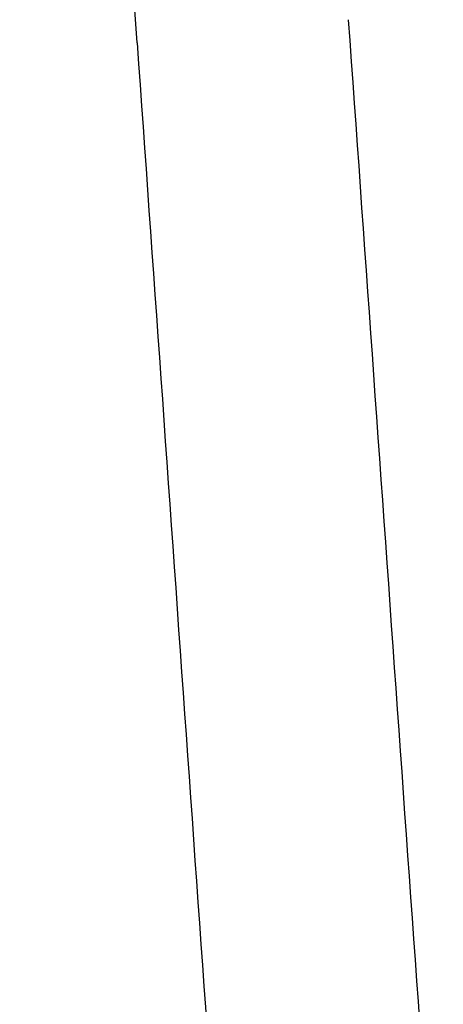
# Model space of a CAD drawing. Header units: millimetres. Extents: x 3811.49 to 3812.61, y 4795.07 to 4797.37.
# Tile 11 of 58: x 3811.9962 to 3812.0262, y 4795.9744 to 4796.0442. Entities that reach past the tile are written whole.
import ezdxf

# ---------------------------------------------------------------- set-up
doc = ezdxf.new("R2010")
doc.units = ezdxf.units.MM
doc.layers.add('SANINDUSA', color=3, linetype='Continuous')

msp = doc.modelspace()

# ---------------------------------------------------------------- linework, layer by layer
at = {"layer": 'SANINDUSA', "flags": 128}
msp.add_lwpolyline([(3812.004472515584, 4796.042548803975), (3812.000301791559, 4796.101771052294), (3811.99822360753, 4796.131409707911), (3811.996151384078, 4796.161050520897)], dxfattribs=at)
at = {"layer": 'SANINDUSA'}
for centre, major_axis, ratio, start_param, end_param in [((3812.088532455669, 4796.232394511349), (-0.3292684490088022, 4.692314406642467), 0.01746763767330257, 1.609689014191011, 1.629908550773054), ((3812.073571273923, 4796.231348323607), (-0.3292678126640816, 4.70731444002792), 0.01741251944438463, 1.609696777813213, 1.62991631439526)]:
    msp.add_ellipse(centre, major_axis=major_axis, ratio=ratio, start_param=start_param, end_param=end_param, dxfattribs=at)

doc.saveas('drawing.dxf')
